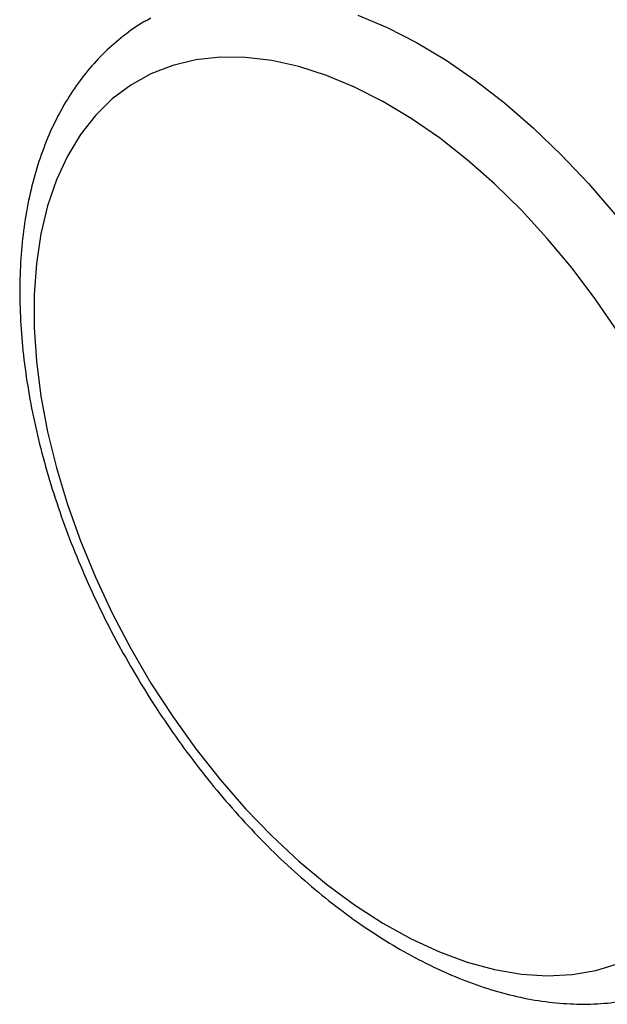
# Model space of a CAD drawing. Header units: millimetres. Extents: x 0 to 594, y 0 to 420.
# Tile 9 of 14: x 462 to 492, y 178 to 229. Entities that reach past the tile are written whole.
import ezdxf

# ---------------------------------------------------------------- set-up
doc = ezdxf.new("R2010")
doc.units = ezdxf.units.MM

msp = doc.modelspace()

# ---------------------------------------------------------------- linework, layer by layer
at = {"color": 8, "linetype": 'Continuous', "lineweight": 25, "flags": 128}
for points in [[(479.300624, 229.628853), (480.825725, 228.983114), (482.361829, 228.197159), (483.900137, 227.275491), (485.431837, 226.223388), (486.948155, 225.046877), (488.440407, 223.752696), (489.900046, 222.348259), (491.318709, 220.84161), (492.688272, 219.241379), (494.00089, 217.556732), (495.249044, 215.797319), (496.425585, 213.973217), (497.523773, 212.094875), (498.537319, 210.173051), (499.460417, 208.218754), (500.287779, 206.243177), (501.014666, 204.257637), (501.636915, 202.273507), (502.150962, 200.302151), (502.553863, 198.354861), (502.843308, 196.442792), (503.017642, 194.576895), (503.075864, 192.767857)], [(468.345824, 229.387049), (468.508211, 229.47939)]]:
    msp.add_lwpolyline(points, dxfattribs=at)
at = {"color": 7, "linetype": 'Continuous', "lineweight": 25, "flags": 128}
msp.add_lwpolyline([(492.878471, 213.063612), (491.709062, 214.778447), (490.471814, 216.42187), (489.174547, 217.98349), (487.825464, 219.453435), (486.433094, 220.822411), (485.006241, 222.081763), (483.553924, 223.223529), (482.085326, 224.240491), (480.609733, 225.126218), (479.136472, 225.875111), (477.67486, 226.482436), (476.234135, 226.944351), (474.823408, 227.257939), (473.451597, 227.421214), (472.127376, 227.433146), (470.859115, 227.293659), (469.654835, 227.003634), (468.522148, 226.564906), (467.468216, 225.980247), (466.499702, 225.253356), (465.622729, 224.388826), (464.842843, 223.392125), (464.164973, 222.269553), (463.593405, 221.028207), (463.131753, 219.675937), (462.782935, 218.221291), (462.549158, 216.673466), (462.431899, 215.042248), (462.431899, 213.33795), (462.549158, 211.571347), (462.782935, 209.753609), (463.131753, 207.896227), (463.593405, 206.010944), (464.164973, 204.109681), (464.842843, 202.204456), (465.622729, 200.307317), (466.499702, 198.430256), (467.468216, 196.585142), (468.522148, 194.78364), (469.654835, 193.037139), (470.859115, 191.356682), (472.127376, 189.752892), (473.451597, 188.23591), (474.823408, 186.815327), (476.234135, 185.500123), (477.67486, 184.298614), (479.136472, 183.218396), (480.609733, 182.266299), (482.085326, 181.448342), (483.553924, 180.769697), (485.006241, 180.234654), (486.433094, 179.846596), (487.825464, 179.607976), (489.174547, 179.520303), (490.471814, 179.584131), (491.709062, 179.799057), (492.878471, 180.163721)], dxfattribs=at)
at = {"color": 7, "linetype": 'Continuous', "lineweight": 25}
msp.add_open_spline([(468.346422, 229.375281), (468.281084, 229.341123), (467.836735, 229.108818), (467.084327, 228.555535), (466.10368, 227.715898), (465.217422, 226.750408), (464.4201, 225.677463), (463.717139, 224.496121), (463.111574, 223.211122), (462.607476, 221.827028), (462.208507, 220.350395), (461.917708, 218.789275), (461.737073, 217.152977), (461.667439, 215.451489), (461.708562, 213.695133), (461.85927, 211.894107), (462.11768, 210.058295), (462.481423, 208.19712), (462.947748, 206.319775), (463.513565, 204.435342), (464.175463, 202.552841), (464.929721, 200.681235), (465.772311, 198.829435), (466.698907, 197.006278), (467.704894, 195.220498), (468.785359, 193.480733), (469.935126, 191.795458), (471.148785, 190.172934), (472.420761, 188.621138), (473.745331, 187.147772), (475.116642, 185.760259), (476.528743, 184.465743), (477.975597, 183.271091), (479.451076, 182.182921), (480.948924, 181.207625), (482.462676, 180.351404), (483.985329, 179.62036), (485.509193, 179.020341), (487.025705, 178.556696), (488.525496, 178.233864), (489.998366, 178.055019), (491.433776, 178.02133), (492.820864, 178.132686), (494.151361, 178.383989), (495.41211, 178.779414), (496.422297, 179.202041), (496.98081, 179.540304), (497.16994, 179.654851)], degree=3, knots=[0, 0, 0, 0, 0.003711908, 0.025243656, 0.046767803, 0.068380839, 0.090175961, 0.112220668, 0.134549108, 0.157159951, 0.180021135, 0.203080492, 0.226278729, 0.249560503, 0.272880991, 0.296202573, 0.319505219, 0.342779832, 0.366023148, 0.389235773, 0.412420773, 0.435582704, 0.458727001, 0.4818596, 0.504986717, 0.52811473, 0.551248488, 0.574393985, 0.597557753, 0.62074624, 0.643965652, 0.667221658, 0.690518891, 0.713860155, 0.737245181, 0.760668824, 0.784118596, 0.807563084, 0.830959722, 0.854253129, 0.877377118, 0.900264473, 0.922861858, 0.945145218, 0.96712949, 0.98886898, 1, 1, 1, 1], dxfattribs=at)

doc.saveas('drawing.dxf')
